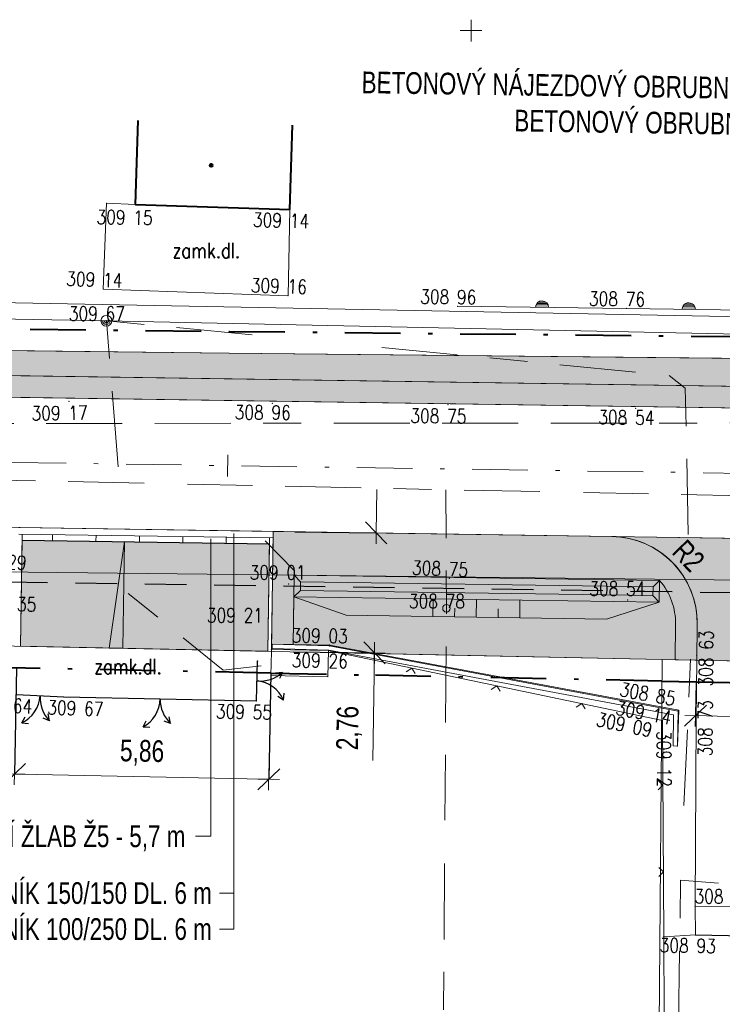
# Model space of a CAD drawing. Header units: metres. Extents: x -457068 to -456753, y -1111244 to -1111169.
# Tile 7 of 19: x -456985 to -456969, y -1111222 to -1111200. Entities that reach past the tile are written whole.
import ezdxf
from ezdxf.enums import TextEntityAlignment as Align

# ---------------------------------------------------------------- set-up
doc = ezdxf.new("R2010")
doc.units = ezdxf.units.M
doc.header["$MEASUREMENT"] = 0
for name, pattern in [('6.1622', [40, 3.5, -3, 7, -3, 3.5, 3.5, -3, 7, -3, 3.5]), ('6.2322', [40, 3.5, -3, 7, -4, 6, -3, 7, -3, 3.5]), ('6.6022', [39, 3.5, -3, 7, -6, -6, 7, -3, 3.5]), ('DGN Style 2', [6.398437, 3.839062, -2.559375]), ('DGN Style 4', [10.243898, 5.11875, -2.559375, 0.006398, -2.559375])]:
    doc.linetypes.add(name, pattern=pattern)
doc.layers.get('0').update_dxf_attribs({"lineweight": 13})
for name, color, linetype, lineweight in [('BARVY_KOMUNIKACE', 254, 'Continuous', 0), ('BARVY_KRAJNICE', 101, 'Continuous', 0), ('BARVY_OPRAVA STERK', 191, 'Continuous', 0), ('BARVY_OPRAVA_DLAZBA', 51, 'Continuous', 0), ('BARVY_VSAK', 9, 'Continuous', 0), ('BARVY_ZAREZ', 31, 'Continuous', 0), ('BUDOVY', 7, 'Continuous', 40), ('HRANICE', 7, 'Continuous', 13), ('Hranice parcel', 9, 'Continuous', 13), ('HRANICE STAVENISTE', 136, 'DGN Style 4', 40), ('HRANICE_VSTUP', 4, 'Continuous', 30), ('HRANY NAVRH', 1, 'Continuous', 13), ('HRANY_ZAREZ', 30, 'Continuous', 13), ('HRANY_ZELEN', 96, 'Continuous', 13), ('IS_CEZ_NN_NADZ', 1, 'Continuous', 0), ('IS_CEZ_NN_PODZ', 1, '6.6022', 0), ('IS_SMVAK_KANAL_SPL_TRASA', 32, '6.2322', 0), ('IS_SMVAK_VODA_TRASA', 5, '6.1622', 0), ('KOMUNIKACE', 7, 'Continuous', 13), ('KOMUNIKACE_CHODNIK', 7, 'Continuous', 13), ('KOTY', 1, 'Continuous', 13), ('KRAJNICE', 1, 'Continuous', 13), ('OBJEKTY_BETONOVE_KONSTRUKCE', 7, 'Continuous', 13), ('ODV_ZLAB', 1, 'Continuous', 30), ('OSA', 1, 'DGN Style 4', 13), ('POLOMERY', 1, 'Continuous', 13), ('POPIS OBRUB', 1, 'Continuous', 13), ('POPIS ZLABU', 1, 'Continuous', 13), ('PRIPOJKY ZLABU', 1, 'DGN Style 2', 30), ('SIT', 5, 'Continuous', 13), ('SITE_ELEKTRIKA', 7, 'Continuous', 13), ('SITE_KANALIZACE', 7, 'Continuous', 13), ('SKLONOVNIK', 1, 'Continuous', 0), ('SKRYTE_BODY', 7, 'Continuous', 0), ('SRAFY ZAREZ', 30, 'Continuous', 13), ('STANIČENÍ', 1, 'Continuous', 13), ('TEREN', 7, 'Continuous', 13), ('TEXTY_KOMUNIKACE', 7, 'Continuous', 13), ('VSAKOVACI_RYHA_POTRUBI', 32, 'DGN Style 2', 30), ('VYSKY', 34, 'Continuous', 0)]:
    doc.layers.add(name, color=color, linetype=linetype, lineweight=lineweight)
doc.styles.add('ARIAL', font='arial.ttf')
doc.styles.add('ROMANS', font='romans.shx')
doc.styles.add('Style-Arial', font='arial.ttf')
doc.styles.add('Style-Times New Roman', font='times.ttf')
doc.dimstyles.new('1 500', dxfattribs={"dimtxt": 1, "dimasz": 1, "dimexe": 0, "dimexo": 1, "dimgap": 0.5, "dimtad": 1, "dimzin": 0, "dimtxsty": 'Style-Times New Roman', "dimblk": 'KONCOVA ZNACKA KOTY_1.0', "dimcen": 0, "dimazin": 3, "dimtfac": 1, "dimtdec": 0, "dimtofl": 0, "dimtmove": 0, "dimatfit": 1, "dimldrblk": 'KONCOVA ZNACKA KOTY_1.0', "dimfxl": 0, "dimtolj": 1, "dimtzin": 0, "dimarcsym": 0})

# ---------------------------------------------------------------- blocks, each defined once
blk = doc.blocks.new('SIT')
at = {"color": 0, "linetype": 'ByBlock', "lineweight": -2}
for p, q in [((0, 1), (0, -1)), ((-1, 0), (1, 0))]:
    blk.add_line(p, q, dxfattribs=at)
blk = doc.blocks.new('SAK_PRIP')
at = {"color": 0, "linetype": 'ByBlock', "lineweight": -2}
blk.add_circle((0, 0), 0.35, dxfattribs=at)
blk = doc.blocks.new('SLOUPB')
at = {"color": 0, "linetype": 'ByBlock', "lineweight": -2}
blk.add_line((-0.5, 0), (0.5, 0), dxfattribs=at)
blk.add_circle((0, 0), 0.5, dxfattribs=at)
for radius in [0.35, 0.2]:
    blk.add_arc((0, 0), radius, 180, 0, dxfattribs=at)
blk = doc.blocks.new('BUDOVA_Z')
at = {"color": 0, "linetype": 'ByBlock', "lineweight": -2}
blk.add_circle((0, 0), 0.14, dxfattribs=at)
blk.add_point((0, 0), dxfattribs=at)
blk = doc.blocks.new('PLOTDRAT')
at = {"color": 0, "linetype": 'ByBlock', "lineweight": -2}
for q in [(0.424264, 0.424264), (0.424264, -0.424264)]:
    blk.add_line((0, 0), q, dxfattribs=at)
blk = doc.blocks.new('VJEZD')
at = {"color": 0, "linetype": 'ByBlock', "lineweight": -2}
for p, q in [((-1.014, 2.249), (-0.409, 2.057)), ((-1.014, 2.249), (-0.864, 1.632)), ((1.525, 2.613), (0.891, 2.619)), ((1.525, 2.613), (1.252, 2.04))]:
    blk.add_line(p, q, dxfattribs=at)
for centre, start, end in [((-3, 0), 0, 48.54925), ((3, 0), 119.44107, 180)]:
    blk.add_arc(centre, 3, start, end, dxfattribs=at)
blk = doc.blocks.new('PLOTKOVO')
at = {"color": 0, "linetype": 'ByBlock', "lineweight": -2}
for p, q in [((0.12, -0.588), (0.12, 0.588)), ((0.24, -0.55), (0.24, 0.55)), ((0.36, -0.48), (0.36, 0.48)), ((0.48, -0.36), (0.48, 0.36))]:
    blk.add_line(p, q, dxfattribs=at)
blk.add_arc((0, 0), 0.6, 270, 90, dxfattribs=at)
blk = doc.blocks.new('KONCOVA ZNACKA KOTY_1.0')
blk.add_line((0, 0), (-1, 0))
at = {"layer": 'KOTY'}
for p, q in [((-0.5, -0.5), (0.5, 0.5)), ((0, -0.5), (0, 0.5)), ((-0.5, 0), (0.5, 0))]:
    blk.add_line(p, q, dxfattribs=at)
blk = doc.blocks.new('*D64')
at = {"layer": 'Defpoints', "color": 0, "linetype": 'Continuous', "lineweight": 0}
for p in [(-456969.801, -1111214.507), (-456963.401, -1111214.645), (-456963.429, -1111215.922)]:
    blk.add_point(p, dxfattribs=at)
at = {"layer": 'KOTY', "color": 0, "linetype": 'ByBlock', "lineweight": -2}
for p, q in [((-456969.812, -1111215.007), (-456969.829, -1111215.785)), ((-456963.412, -1111215.145), (-456963.429, -1111215.922))]:
    blk.add_line(p, q, dxfattribs=at)
at = {"layer": 'KOTY', "color": 0, "linetype": 'Continuous'}
blk.add_line((-456969.329, -1111215.796), (-456963.929, -1111215.912), dxfattribs=at)
at = {"layer": 'KOTY', "color": 0, "linetype": 'Continuous', "xscale": 0.5, "yscale": 0.5, "zscale": 0.5}
for p, rotation in [((-456969.829, -1111215.785), 178.7705959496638), ((-456963.429, -1111215.922), 358.7705959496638)]:
    blk.add_blockref('KONCOVA ZNACKA KOTY_1.0', p, dxfattribs=dict(at, rotation=rotation))
at = {"layer": 'KOTY', "color": 7, "linetype": 'Continuous', "insert": (-456966.617, -1111215.303), "char_height": 0.5, "attachment_point": 5, "rotation": 358.7706, "style": 'ARIAL'}
blk.add_mtext('\\A1;\\H1x;\\W0.75;6,40', dxfattribs=at)
blk = doc.blocks.new('*D66')
at = {"layer": 'Defpoints', "color": 0, "linetype": 'Continuous', "lineweight": 0}
for p in [(-456985.463, -1111214.184), (-456979.603, -1111214.305), (-456979.663, -1111217.253)]:
    blk.add_point(p, dxfattribs=at)
at = {"layer": 'KOTY', "color": 0, "linetype": 'ByBlock', "lineweight": -2}
for p, q in [((-456985.473, -1111214.684), (-456985.523, -1111217.132)), ((-456979.613, -1111214.805), (-456979.663, -1111217.253))]:
    blk.add_line(p, q, dxfattribs=at)
at = {"layer": 'KOTY', "color": 0, "linetype": 'Continuous'}
blk.add_line((-456985.023, -1111217.142), (-456980.163, -1111217.242), dxfattribs=at)
at = {"layer": 'KOTY', "color": 0, "linetype": 'Continuous', "xscale": 0.5, "yscale": 0.5, "zscale": 0.5}
for p, rotation in [((-456985.523, -1111217.132), 178.8218467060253), ((-456979.663, -1111217.253), 358.8218467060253)]:
    blk.add_blockref('KONCOVA ZNACKA KOTY_1.0', p, dxfattribs=dict(at, rotation=rotation))
at = {"layer": 'KOTY', "color": 7, "linetype": 'Continuous', "insert": (-456982.582, -1111216.642), "char_height": 0.5, "attachment_point": 5, "rotation": 358.8218, "style": 'ARIAL'}
blk.add_mtext('\\A1;\\H1x;\\W0.75;5,86', dxfattribs=at)
blk = doc.blocks.new('*D68')
at = {"layer": 'Defpoints', "color": 0, "linetype": 'Continuous', "lineweight": 0}
for p in [(-456979.561, -1111211.541), (-456977.188, -1111211.576), (-456979.603, -1111214.305)]:
    blk.add_point(p, dxfattribs=at)
at = {"layer": 'KOTY', "color": 0, "linetype": 'Continuous'}
for p, q in [((-456977.181, -1111211.076), (-456977.173, -1111210.576)), ((-456977.237, -1111214.84), (-456977.266, -1111216.82))]:
    blk.add_line(p, q, dxfattribs=at)
at = {"layer": 'KOTY', "color": 0, "linetype": 'ByBlock', "lineweight": -2}
for p, q in [((-456979.062, -1111211.548), (-456977.188, -1111211.576)), ((-456979.103, -1111214.312), (-456977.229, -1111214.34))]:
    blk.add_line(p, q, dxfattribs=at)
at = {"layer": 'KOTY', "color": 0, "linetype": 'Continuous', "xscale": 0.5, "yscale": 0.5, "zscale": 0.5}
for p, rotation in [((-456977.188, -1111211.576), 269.1470496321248), ((-456977.229, -1111214.34), 89.14704963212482)]:
    blk.add_blockref('KONCOVA ZNACKA KOTY_1.0', p, dxfattribs=dict(at, rotation=rotation))
at = {"layer": 'KOTY', "color": 7, "linetype": 'Continuous', "insert": (-456977.806, -1111216.072), "char_height": 0.5, "attachment_point": 5, "rotation": 89.147, "style": 'ARIAL'}
blk.add_mtext('\\A1;\\H1x;\\W0.75;2,76', dxfattribs=at)

msp = doc.modelspace()

# ---------------------------------------------------------------- hatches: boundary and pattern name
at = {"layer": 'BARVY_KRAJNICE', "ltscale": 0.25}
for points in [[(-456966.574, -1111208.734), (-457005.317, -1111208.157), (-457005.315, -1111208.007), (-457005.283, -1111205.894), (-457004.783, -1111205.904), (-457004.81, -1111207.665), (-456967.066, -1111208.227), (-456967.045, -1111206.789), (-456966.545, -1111206.796), (-456966.572, -1111208.584)], [(-456970.289, -1111213.679, 0.184483), (-456970.656, -1111212.674), (-456970.663, -1111213.174), (-456971.88, -1111213.563), (-456977.879, -1111213.473), (-456979.084, -1111213.048), (-456979.1, -1111214.148), (-456978.263, -1111214.161), (-456977.229, -1111214.354), (-456970.6, -1111214.49), (-456970.301, -1111214.496)]]:
    msp.add_hatch(color=256, dxfattribs=at).paths.add_polyline_path(points)
at = {"layer": 'BARVY_KRAJNICE', "ltscale": 0.25, "extrusion": (0, 0, -1)}
for points in [[(456967.066, -1111208.227), (456967.045, -1111206.789), (456967.702, -1111206.779), (456967.714, -1111207.563), (456980.574, -1111207.433), (457004.281, -1111207.15), (457004.262, -1111205.914), (457004.783, -1111205.904), (457004.81, -1111207.665)], [(456970.656, -1111212.674, 0.184483), (456970.289, -1111213.679), (456970.301, -1111214.496), (456969.801, -1111214.507), (456969.789, -1111213.687, -0.414214), (456971.759, -1111211.657), (456979.561, -1111211.541), (456979.564, -1111211.691), (456979.6, -1111214.14), (456979.1, -1111214.148), (456979.084, -1111213.048), (456979.076, -1111212.548)]]:
    msp.add_hatch(color=256, dxfattribs=at).paths.add_polyline_path(points)
at = {"layer": 'BARVY_OPRAVA STERK', "ltscale": 0.25}
msp.add_hatch(color=256, dxfattribs=at).paths.add_polyline_path([(-456969.789, -1111213.687), (-456969.801, -1111214.507), (-456964.6, -1111214.62), (-456963.401, -1111214.645), (-456963.389, -1111213.782, -0.414214), (-456961.359, -1111211.812), (-456971.759, -1111211.657, -0.414214)])
at = {"layer": 'BARVY_OPRAVA_DLAZBA', "ltscale": 0.25}
msp.add_hatch(color=256, dxfattribs=at).paths.add_polyline_path([(-456979.683, -1111214.303), (-456985.383, -1111214.186), (-456985.346, -1111211.74), (-456979.646, -1111211.825)])
at = {"layer": 'BARVY_VSAK', "ltscale": 0.25}
for points in [[(-456979.084, -1111213.048), (-456979.076, -1111212.548), (-456978.929, -1111212.701), (-456978.932, -1111212.9)], [(-456970.808, -1111212.821), (-456978.929, -1111212.701), (-456979.076, -1111212.548), (-456970.656, -1111212.674)], [(-456970.811, -1111213.021), (-456978.932, -1111212.9), (-456978.929, -1111212.701), (-456970.808, -1111212.821)], [(-456970.663, -1111213.174), (-456970.811, -1111213.021), (-456970.808, -1111212.821), (-456970.656, -1111212.674)], [(-456970.663, -1111213.174), (-456979.084, -1111213.048), (-456978.932, -1111212.9), (-456970.811, -1111213.021)]]:
    msp.add_hatch(color=256, dxfattribs=at).paths.add_polyline_path(points)
at = {"layer": 'BARVY_ZAREZ', "ltscale": 0.25}
msp.add_hatch(color=256, dxfattribs=at).paths.add_polyline_path([(-456971.88, -1111213.563), (-456977.879, -1111213.473), (-456979.084, -1111213.048), (-456970.663, -1111213.174)])
at = {"layer": 'SKLONOVNIK', "ltscale": 0.25}
msp.add_hatch(color=256, dxfattribs=at).paths.add_polyline_path([(-456983.027, -1111214.234), (-456983.341, -1111214.228), (-456982.991, -1111211.775)])

# ---------------------------------------------------------------- linework, layer by layer
at = {"layer": 'BARVY_KOMUNIKACE', "ltscale": 0.25, "flags": 128}
for points in [[(-456947.237, -1111209.022), (-456954.943, -1111208.907), (-456966.574, -1111208.734), (-457005.317, -1111208.157), (-457011.093, -1111208.071), (-457046.085, -1111207.55)], [(-457027.183, -1111210.832), (-457017.942, -1111210.97), (-456985.422, -1111211.454), (-456979.561, -1111211.541), (-456971.759, -1111211.657), (-456961.359, -1111211.812), (-456953.33, -1111211.931)]]:
    msp.add_lwpolyline(points, dxfattribs=at)
at = {"layer": 'BARVY_KRAJNICE', "ltscale": 0.25, "flags": 128}
for points in [[(-457005.317, -1111208.157), (-456966.574, -1111208.734), (-456966.572, -1111208.584), (-456966.545, -1111206.796), (-456967.045, -1111206.789), (-456967.066, -1111208.227), (-457004.81, -1111207.665), (-457004.783, -1111205.904), (-457005.283, -1111205.894), (-457005.315, -1111208.007)], [(-456967.702, -1111206.779), (-456967.714, -1111207.563), (-456980.574, -1111207.433), (-457004.281, -1111207.15), (-457004.262, -1111205.914), (-457004.783, -1111205.904), (-457004.81, -1111207.665), (-456967.066, -1111208.227), (-456967.045, -1111206.789)]]:
    msp.add_lwpolyline(points, close=True, dxfattribs=at)
for points in [[(-456970.656, -1111212.674, -0.184483), (-456970.289, -1111213.679), (-456970.301, -1111214.496), (-456969.801, -1111214.507), (-456969.789, -1111213.687, 0.414214), (-456971.759, -1111211.657), (-456979.561, -1111211.541), (-456979.564, -1111211.691), (-456979.6, -1111214.14), (-456979.1, -1111214.148), (-456979.084, -1111213.048), (-456979.076, -1111212.548)], [(-456970.289, -1111213.679, 0.184483), (-456970.656, -1111212.674), (-456970.663, -1111213.174), (-456971.88, -1111213.563), (-456977.879, -1111213.473), (-456979.084, -1111213.048), (-456979.1, -1111214.148), (-456978.263, -1111214.161), (-456977.229, -1111214.354), (-456970.6, -1111214.49), (-456970.301, -1111214.496)]]:
    msp.add_lwpolyline(points, format="xyb", close=True, dxfattribs=at)
at = {"layer": 'BARVY_OPRAVA STERK', "ltscale": 0.25, "flags": 128}
msp.add_lwpolyline([(-456969.789, -1111213.687), (-456969.801, -1111214.507), (-456964.6, -1111214.62), (-456963.401, -1111214.645), (-456963.389, -1111213.782, -0.414214), (-456961.359, -1111211.812), (-456971.759, -1111211.657, -0.414214)], format="xyb", close=True, dxfattribs=at)
at = {"layer": 'BARVY_OPRAVA_DLAZBA', "ltscale": 0.25, "flags": 128}
msp.add_lwpolyline([(-456985.346, -1111211.74), (-456985.383, -1111214.186), (-456979.683, -1111214.303), (-456979.646, -1111211.825)], close=True, dxfattribs=at)
at = {"layer": 'BARVY_VSAK', "ltscale": 0.25, "flags": 128}
for points in [[(-456979.076, -1111212.548), (-456979.084, -1111213.048), (-456978.932, -1111212.9), (-456978.929, -1111212.701)], [(-456970.656, -1111212.674), (-456979.076, -1111212.548), (-456978.929, -1111212.701), (-456970.808, -1111212.821)], [(-456970.808, -1111212.821), (-456978.929, -1111212.701), (-456978.932, -1111212.9), (-456970.811, -1111213.021)], [(-456970.663, -1111213.174), (-456970.656, -1111212.674), (-456970.808, -1111212.821), (-456970.811, -1111213.021)], [(-456970.811, -1111213.021), (-456978.932, -1111212.9), (-456979.084, -1111213.048), (-456970.663, -1111213.174)]]:
    msp.add_lwpolyline(points, close=True, dxfattribs=at)
at = {"layer": 'BARVY_ZAREZ', "ltscale": 0.25, "flags": 128}
msp.add_lwpolyline([(-456971.88, -1111213.563), (-456970.663, -1111213.174), (-456979.084, -1111213.048), (-456977.879, -1111213.473)], close=True, dxfattribs=at)
at = {"layer": 'BUDOVY', "ltscale": 0.25}
for p, q in [((-456982.734, -1111204.012), (-456982.675, -1111202.074)), ((-456979.174, -1111204.121), (-456979.115, -1111202.183)), ((-456982.734, -1111204.012), (-456979.174, -1111204.121))]:
    msp.add_line(p, q, dxfattribs=at)
at = {"layer": 'HRANICE', "ltscale": 0.25}
for p, q in [((-456975.31, -1111206.354), (-456971.422, -1111206.401)), ((-456971.422, -1111206.401), (-456966.544, -1111206.475)), ((-456978.286, -1111214.288), (-456978.229, -1111214.303)), ((-456978.229, -1111214.303), (-456970.591, -1111215.895)), ((-456970.591, -1111215.895), (-456970.56, -1111220.879)), ((-456970.56, -1111220.879), (-456969.83, -1111220.839)), ((-456970.56, -1111220.879), (-456970.552, -1111222.683))]:
    msp.add_line(p, q, dxfattribs=at)
at = {"layer": 'Hranice parcel', "ltscale": 0.25}
for p, q in [((-456995.18, -1111206.09), (-456945.18, -1111207.05)), ((-457066.365, -1111211.57), (-456837.84, -1111214.13)), ((-457005.61, -1111213.77), (-456970.6, -1111214.49)), ((-456970.809, -1111242.314), (-456970.6, -1111214.49)), ((-456970.6, -1111214.49), (-456964.6, -1111214.62))]:
    msp.add_line(p, q, dxfattribs=at)
at = {"layer": 'HRANICE STAVENISTE', "ltscale": 0.25}
for p, q in [((-457003.773, -1111206.656), (-456980.568, -1111206.933)), ((-456980.569, -1111206.933), (-456968.206, -1111207.058)), ((-456979.613, -1111214.805), (-456987.016, -1111214.653)), ((-456979.613, -1111214.805), (-456977.24, -1111214.854)), ((-456970.61, -1111214.99), (-456977.24, -1111214.854)), ((-456970.61, -1111214.99), (-456969.812, -1111215.007)), ((-456969.812, -1111215.007), (-456961.081, -1111215.196))]:
    msp.add_line(p, q, dxfattribs=at)
at = {"layer": 'HRANICE_VSTUP', "ltscale": 0.25}
for p, q in [((-456979.947, -1111215.445), (-456979.922, -1111214.525)), ((-456985.477, -1111215.299), (-456984.389, -1111215.353)), ((-456984.389, -1111215.353), (-456979.947, -1111215.445)), ((-456969.83, -1111220.839), (-456966.756, -1111220.896))]:
    msp.add_line(p, q, dxfattribs=at)
at = {"layer": 'HRANY NAVRH', "ltscale": 0.25}
for p, q in [((-457051.971, -1111207.463), (-456850.594, -1111210.461)), ((-457046.628, -1111210.542), (-456850.638, -1111213.46)), ((-456985.424, -1111211.604), (-456979.564, -1111211.691)), ((-456985.383, -1111214.186), (-456985.344, -1111211.605)), ((-456979.603, -1111214.305), (-456979.561, -1111211.541)), ((-456979.683, -1111214.303), (-456979.644, -1111211.69)), ((-456969.801, -1111214.507), (-456969.789, -1111213.687)), ((-456979.603, -1111214.305), (-456985.463, -1111214.184)), ((-456969.801, -1111214.507), (-456964.6, -1111214.62))]:
    msp.add_line(p, q, dxfattribs=at)
msp.add_arc((-456971.789, -1111213.657), 2, 359.147, 89.147, dxfattribs=at)
at = {"layer": 'HRANY_ZAREZ', "ltscale": 0.25}
for p, q in [((-456977.879, -1111213.473), (-456979.084, -1111213.048)), ((-456971.88, -1111213.563), (-456970.663, -1111213.174)), ((-456977.879, -1111213.473), (-456971.88, -1111213.563))]:
    msp.add_line(p, q, dxfattribs=at)
at = {"layer": 'HRANY_ZELEN', "ltscale": 0.25}
for p, q in [((-457004.281, -1111207.15), (-456980.574, -1111207.433)), ((-456980.574, -1111207.433), (-456967.714, -1111207.563)), ((-456978.263, -1111214.161), (-456979.1, -1111214.148)), ((-456977.229, -1111214.354), (-456978.263, -1111214.161)), ((-456970.6, -1111214.49), (-456977.229, -1111214.354)), ((-456970.301, -1111214.496), (-456970.6, -1111214.49))]:
    msp.add_line(p, q, dxfattribs=at)
at = {"layer": 'IS_CEZ_NN_NADZ', "ltscale": 0.25}
for points in [[(-456983.405, -1111206.686), (-457019.851, -1111206.021)], [(-456947.682, -1111207.441), (-456983.405, -1111206.686)]]:
    msp.add_lwpolyline(points, dxfattribs=at)
at = {"layer": 'IS_CEZ_NN_PODZ', "ltscale": 0.25}
for points in [[(-456983.405, -1111206.686), (-456982.9, -1111212.97), (-456980.71, -1111214.74), (-456979.13, -1111214.56)], [(-456983.405, -1111206.686), (-456970.437, -1111207.945), (-456970.064, -1111208.241), (-456969.943, -1111214.486), (-456970.173, -1111219.58)], [(-456970.173, -1111219.58), (-456970.331, -1111230.658), (-456970.478, -1111242.314)], [(-456970.173, -1111219.58), (-456965.167, -1111219.934), (-456964.458, -1111219.954)]]:
    msp.add_lwpolyline(points, dxfattribs=at)
at = {"layer": 'IS_SMVAK_KANAL_SPL_TRASA', "ltscale": 0.25}
for p, q in [((-456985.91, -1111210.36), (-456936.28, -1111211.41)), ((-456975.57, -1111213.32), (-456975.579, -1111210.579))]:
    msp.add_line(p, q, dxfattribs=at)
msp.add_lwpolyline([(-456980.937, -1111231.629), (-456975.697, -1111231.69), (-456975.57, -1111213.32)], dxfattribs=at)
at = {"layer": 'IS_SMVAK_VODA_TRASA', "ltscale": 0.25}
msp.add_lwpolyline([(-456950.664, -1111209.056), (-456951.54, -1111209.03), (-456994.26, -1111209.06), (-457021.48, -1111207.69), (-457051.51, -1111207.08), (-457066.365, -1111206.784)], dxfattribs=at)
at = {"layer": 'KOMUNIKACE', "ltscale": 0.25}
for p, q in [((-456969.816, -1111215.855), (-456969.801, -1111214.507)), ((-456969.801, -1111214.507), (-456969.8, -1111214.407)), ((-456969.816, -1111215.855), (-456969.839, -1111220.173)), ((-456969.839, -1111220.173), (-456966.478, -1111220.193))]:
    msp.add_line(p, q, dxfattribs=at)
at = {"layer": 'KOMUNIKACE_CHODNIK', "ltscale": 0.25}
for p, q in [((-456983.4, -1111203.98), (-456983.478, -1111205.958)), ((-456983.4, -1111203.98), (-456982.734, -1111204.012)), ((-456979.219, -1111206.109), (-456979.174, -1111204.121)), ((-456983.478, -1111205.958), (-456979.219, -1111206.109)), ((-456969.839, -1111220.173), (-456969.83, -1111220.839))]:
    msp.add_line(p, q, dxfattribs=at)
at = {"layer": 'KRAJNICE', "ltscale": 0.25}
for p, q in [((-457004.81, -1111207.665), (-456967.066, -1111208.227)), ((-456979.1, -1111214.148), (-456979.076, -1111212.548)), ((-456979.076, -1111212.548), (-456970.656, -1111212.674)), ((-456970.656, -1111212.674), (-456970.663, -1111213.174)), ((-456979.084, -1111213.048), (-456970.663, -1111213.174)), ((-456970.301, -1111214.496), (-456970.289, -1111213.679)), ((-456979.1, -1111214.148), (-456979.6, -1111214.14)), ((-456970.301, -1111214.496), (-456969.801, -1111214.507))]:
    msp.add_line(p, q, dxfattribs=at)
at = {"layer": 'KRAJNICE', "lineweight": 0, "ltscale": 0.25}
for p, q in [((-456978.929, -1111212.701), (-456979.076, -1111212.548)), ((-456978.932, -1111212.9), (-456978.929, -1111212.701)), ((-456978.929, -1111212.701), (-456970.808, -1111212.821)), ((-456970.808, -1111212.821), (-456970.656, -1111212.674)), ((-456978.932, -1111212.9), (-456979.084, -1111213.048)), ((-456978.932, -1111212.9), (-456970.811, -1111213.021)), ((-456970.808, -1111212.821), (-456970.811, -1111213.021)), ((-456970.811, -1111213.021), (-456970.663, -1111213.174))]:
    msp.add_line(p, q, dxfattribs=at)
at = {"layer": 'KRAJNICE', "ltscale": 0.25}
msp.add_arc((-456971.789, -1111213.657), 1.5, 359.147, 40.9574, dxfattribs=at)
at = {"layer": 'OBJEKTY_BETONOVE_KONSTRUKCE', "ltscale": 0.25}
for p, q in [((-456979.584, -1111214.14), (-456979.587, -1111214.24)), ((-456979.584, -1111214.14), (-456978.268, -1111214.18)), ((-456979.614, -1111214.862), (-456979.603, -1111214.305)), ((-456979.603, -1111214.305), (-456979.602, -1111214.262)), ((-456979.602, -1111214.262), (-456978.286, -1111214.288)), ((-456979.587, -1111214.24), (-456978.279, -1111214.28)), ((-456978.286, -1111214.288), (-456978.298, -1111214.888)), ((-456978.279, -1111214.28), (-456970.334, -1111215.765)), ((-456978.268, -1111214.18), (-456970.232, -1111215.682)), ((-456979.614, -1111214.862), (-456978.298, -1111214.888)), ((-456970.232, -1111215.682), (-456970.248, -1111216.487)), ((-456970.334, -1111215.765), (-456970.348, -1111216.485)), ((-456970.348, -1111216.485), (-456970.248, -1111216.487))]:
    msp.add_line(p, q, dxfattribs=at)
at = {"layer": 'ODV_ZLAB', "lineweight": 0, "ltscale": 0.25}
for p, q in [((-456984.645, -1111211.75), (-456984.643, -1111211.615)), ((-456983.645, -1111211.765), (-456983.643, -1111211.63)), ((-456982.645, -1111211.78), (-456982.643, -1111211.645)), ((-456981.646, -1111211.795), (-456981.643, -1111211.66)), ((-456980.646, -1111211.81), (-456980.644, -1111211.675))]:
    msp.add_line(p, q, dxfattribs=at)
at = {"layer": 'ODV_ZLAB', "ltscale": 0.25}
msp.add_line((-456985.346, -1111211.74), (-456979.646, -1111211.825), dxfattribs=at)
at = {"layer": 'OSA', "ltscale": 0.25}
msp.add_line((-457057.406, -1111208.882), (-456850.616, -1111211.961), dxfattribs=at)
at = {"layer": 'POPIS OBRUB'}
for p, q in [((-456980.465, -1111220.703), (-456980.465, -1111211.589)), ((-456980.797, -1111219.873), (-456980.465, -1111219.873)), ((-456980.797, -1111220.703), (-456980.465, -1111220.703))]:
    msp.add_line(p, q, dxfattribs=at)
at = {"layer": 'POPIS ZLABU', "ltscale": 0.25}
for q in [(-456980.995, -1111211.715), (-456981.352, -1111218.566)]:
    msp.add_line((-456980.995, -1111218.566), q, dxfattribs=at)
at = {"layer": 'PRIPOJKY ZLABU', "ltscale": 0.25}
msp.add_line((-456979.745, -1111211.756), (-456978.728, -1111212.804), dxfattribs=at)
at = {"layer": 'SKLONOVNIK', "ltscale": 0.25, "flags": 128}
msp.add_lwpolyline([(-456982.991, -1111211.775), (-456983.341, -1111214.228), (-456983.027, -1111214.234)], close=True, dxfattribs=at)
at = {"layer": 'SKRYTE_BODY', "ltscale": 0.25}
for p in [(-456983.4, -1111203.98), (-456983.4, -1111203.98), (-456982.734, -1111204.012), (-456982.734, -1111204.012), (-456979.174, -1111204.121), (-456979.174, -1111204.121), (-456983.478, -1111205.958), (-456979.219, -1111206.109), (-456979.219, -1111206.109), (-456975.31, -1111206.354), (-456971.422, -1111206.401), (-456983.405, -1111206.686), (-456983.405, -1111206.686), (-456984.267, -1111208.547), (-456979.581, -1111208.589), (-456975.531, -1111208.622), (-456971.207, -1111208.705), (-456979.201, -1111212.749), (-456979.201, -1111212.749), (-456975.505, -1111212.623), (-456971.396, -1111213.12), (-456971.396, -1111213.12), (-456980.186, -1111213.637), (-456980.186, -1111213.637), (-456980.186, -1111213.637), (-456979.584, -1111214.14), (-456979.584, -1111214.14), (-456979.602, -1111214.262), (-456979.602, -1111214.262), (-456978.286, -1111214.288), (-456978.286, -1111214.288), (-456978.268, -1111214.18), (-456978.268, -1111214.18), (-456978.263, -1111214.161), (-456978.263, -1111214.161), (-456978.229, -1111214.303), (-456978.229, -1111214.303), (-456979.922, -1111214.525), (-456969.8, -1111214.407), (-456969.8, -1111214.407), (-456984.389, -1111215.353), (-456979.947, -1111215.445), (-456970.232, -1111215.682), (-456970.216, -1111215.661), (-456970.216, -1111215.661), (-456970.591, -1111215.895), (-456970.591, -1111215.895), (-456969.816, -1111215.855), (-456969.816, -1111215.855), (-456970.248, -1111216.487), (-456970.248, -1111216.487), (-456969.839, -1111220.173), (-456969.839, -1111220.173), (-456970.56, -1111220.879), (-456969.83, -1111220.839), (-456969.83, -1111220.839)]:
    msp.add_point(p, dxfattribs=at)
at = {"layer": 'SRAFY ZAREZ', "ltscale": 0.25}
for p, q in [((-456975.88, -1111213.503), (-456975.873, -1111213.096)), ((-456974.88, -1111213.518), (-456974.874, -1111213.111)), ((-456973.88, -1111213.533), (-456973.874, -1111213.126)), ((-456975.38, -1111213.51), (-456975.377, -1111213.307)), ((-456974.38, -1111213.525), (-456974.377, -1111213.322))]:
    msp.add_line(p, q, dxfattribs=at)
at = {"layer": 'STANIČENÍ', "flags": 128}
msp.add_lwpolyline([(-456980.617, -1111210.275), (-456980.609, -1111209.775)], dxfattribs=at)
at = {"layer": 'TEREN', "ltscale": 0.25}
for p, q in [((-456979.584, -1111214.14), (-456978.263, -1111214.161)), ((-456978.263, -1111214.161), (-456970.216, -1111215.661)), ((-456970.248, -1111216.487), (-456970.216, -1111215.661))]:
    msp.add_line(p, q, dxfattribs=at)
at = {"layer": 'VSAKOVACI_RYHA_POTRUBI', "ltscale": 0.25}
msp.add_line((-457046.497, -1111211.795), (-456850.657, -1111214.71), dxfattribs=at)

# ---------------------------------------------------------------- block references
at = {"layer": 'BUDOVY', "ltscale": 0.25, "xscale": 0.25, "yscale": 0.25, "zscale": 0.25}
msp.add_blockref('BUDOVA_Z', (-456980.991, -1111203.109), dxfattribs=at)
at = {"layer": 'HRANICE', "ltscale": 0.25, "xscale": 0.25, "yscale": 0.25, "zscale": 0.25}
for name, p, rotation in [('PLOTKOVO', (-456973.366, -1111206.377), 89.30741500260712), ('PLOTKOVO', (-456969.983, -1111206.423), 89.13088099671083), ('PLOTDRAT', (-456976.368, -1111214.691), 258.2263191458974), ('PLOTDRAT', (-456974.41, -1111215.099), 258.2263191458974), ('PLOTDRAT', (-456972.452, -1111215.507), 258.2263191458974), ('PLOTDRAT', (-456970.582, -1111217.387), 180.3563696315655), ('PLOTDRAT', (-456970.569, -1111219.387), 180.3563696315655)]:
    msp.add_blockref(name, p, dxfattribs=dict(at, rotation=rotation))
at = {"layer": 'HRANICE_VSTUP', "ltscale": 0.25, "xscale": 0.25, "yscale": 0.25, "zscale": 0.25}
for p, rotation in [((-456979.934, -1111214.985), 264.3872027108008), ((-456984.933, -1111215.326), 176.4441169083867), ((-456982.168, -1111215.399), 179.0880333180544)]:
    msp.add_blockref('VJEZD', p, dxfattribs=dict(at, rotation=rotation))
at = {"layer": 'SIT', "ltscale": 0.25, "xscale": 0.25, "yscale": 0.25, "zscale": 0.25}
msp.add_blockref('SIT', (-456975, -1111200), dxfattribs=at)
at = {"layer": 'SITE_ELEKTRIKA', "ltscale": 0.25, "xscale": 0.25, "yscale": 0.25, "zscale": 0.25}
msp.add_blockref('SLOUPB', (-456983.405, -1111206.686), dxfattribs=at)
msp.add_blockref('SLOUPB', (-456983.405, -1111206.686), dxfattribs=at)
at = {"layer": 'SITE_KANALIZACE', "ltscale": 0.25, "xscale": 0.25, "yscale": 0.25, "zscale": 0.25}
msp.add_blockref('SAK_PRIP', (-456975.568, -1111213.31), dxfattribs=at)

# ---------------------------------------------------------------- texts
at = {"layer": 'POLOMERY', "linetype": 'Continuous', "style": 'Style-Arial', "width": 0.74}
msp.add_text('R2', height=0.5, rotation=314.147, dxfattribs=at).set_placement((-456970.22, -1111211.864), align=Align.MIDDLE_LEFT)
at = {"layer": 'POPIS OBRUB', "style": 'Style-Arial', "width": 0.74}
for s, rotation, p in [('BETONOVÝ NÁJEZDOVÝ OBRUBNÍK 150/150 DL. 12 m', 359.147, (-456964.312, -1111201.389)), ('BETONOVÝ OBRUBNÍK 100/250 DL. 4 m', 359.147, (-456964.324, -1111202.218)), ('BETONOVÝ NÁJEZDOVÝ OBRUBNÍK 150/150 DL. 6 m', 0, (-456980.975, -1111219.873)), ('BETONOVÝ OBRUBNÍK 100/250 DL. 6 m', 0, (-456980.975, -1111220.703))]:
    msp.add_text(s, height=0.5, rotation=rotation, dxfattribs=at).set_placement(p, align=Align.MIDDLE_RIGHT)
at = {"layer": 'POPIS ZLABU', "style": 'Style-Arial', "width": 0.74}
msp.add_text('LINIOVÝ ODVODŇOVACÍ ŽLAB Ž5 - 5,7 m', height=0.5, rotation=0, dxfattribs=at).set_placement((-456981.584, -1111218.566), align=Align.MIDDLE_RIGHT)
at = {"layer": 'TEXTY_KOMUNIKACE', "style": 'ROMANS', "width": 0.8}
for p in [(-456981.1, -1111205.243), (-456982.905, -1111214.827)]:
    msp.add_text('zamk.dl.', height=0.35, dxfattribs=at).set_placement(p, align=Align.CENTER)
at = {"layer": 'VYSKY', "style": 'ROMANS', "width": 0.8}
for s, rotation, p in [('309 15 ', 358.9081, (-456982.899, -1111204.471)), ('309 14 ', 358.2463, (-456979.296, -1111204.542)), ('309 14 ', 357.9695, (-456983.6, -1111205.904)), ('309 16 ', 357.9695, (-456979.347, -1111206.054)), ('308 96 ', 359.3074, (-456975.439, -1111206.302)), ('308 76 ', 359.2191, (-456971.551, -1111206.349)), ('309 17 ', 0.7227, (-456984.392, -1111208.974)), ('308 96 ', 359.5098, (-456979.714, -1111208.963)), ('308 75 ', 359.2167, (-456975.667, -1111209.045)), ('308 54 ', 359.3988, (-456971.335, -1111209.079)), ('309 29 ', 356.0937, (-456985.812, -1111212.395)), ('309 01 ', 359.894, (-456979.368, -1111212.649)), ('308 75 ', 357.5279, (-456975.633, -1111212.567)), ('309 35 ', 358.0874, (-456985.581, -1111213.374)), ('309 03 ', 359.0892, (-456978.402, -1111214.108)), ('308 63 ', 89.3669, (-456969.423, -1111214.38)), ('309 26 ', 358.8682, (-456978.401, -1111214.682)), ('308 85 ', 349.441, (-456970.873, -1111215.463)), ('309 64 ', 357.1586, (-456985.679, -1111215.713)), ('309 67 ', 357.9861, (-456984.035, -1111215.781)), ('309 14 ', 349.4131, (-456970.965, -1111215.895)), ('308 73 ', 89.6948, (-456969.442, -1111215.987)), ('309 55 ', 358.8135, (-456980.149, -1111215.863)), ('309 09 ', 348.2263, (-456971.415, -1111216.172)), ('309 12 ', 270.3564, (-456970.717, -1111216.874)), ('308 91 ', 359.6591, (-456969.118, -1111220.114)), ('308 93 ', 358.9377, (-456969.921, -1111221.248))]:
    msp.add_text(s, height=0.325, rotation=rotation, dxfattribs=at).set_placement(p, align=Align.CENTER)
for s, p in [('309 67 ', (-456983.535, -1111206.686)), ('308 54 ', (-456971.542, -1111213.023)), ('308 78 ', (-456975.698, -1111213.31)), ('309 21 ', (-456980.353, -1111213.637))]:
    msp.add_text(s, height=0.325, dxfattribs=at).set_placement(p, align=Align.CENTER)

# ---------------------------------------------------------------- dimensions: what is measured, and where the dimension line sits
at = {"layer": 'KOTY', "linetype": 'Continuous'}
dim = msp.add_linear_dim(base=(-456977.188, -1111211.576), p1=(-456979.603, -1111214.305), p2=(-456979.561, -1111211.541), angle=89.147, text='\\H1x;\\W0.75;<>', dimstyle='1 500', override={"dimscale": 0, "dimtxt": 0.5, "dimasz": 0.5, "dimexo": 0.5, "dimgap": 0.25, "dimtxsty": 'ARIAL', "dimclrt": 7, "dimtdec": 2, "dimlwd": 65535}, dxfattribs=at)
dim.commit()
dim.dimension.update_dxf_attribs({"geometry": '*D68', "text_midpoint": (-456977.255, -1111216.08), "dimtype": 160})
for base, p1, p2, angle, picture, middle in [((-456979.663, -1111217.253), (-456985.463, -1111214.184), (-456979.603, -1111214.305), 358.8218, '*D66', (-456982.582, -1111216.642)), ((-456963.429, -1111215.922), (-456969.801, -1111214.507), (-456963.401, -1111214.645), 358.7706, '*D64', (-456966.617, -1111215.303))]:
    dim = msp.add_linear_dim(base=base, p1=p1, p2=p2, angle=angle, text='\\H1x;\\W0.75;<>', dimstyle='1 500', override={"dimscale": 0, "dimtxt": 0.5, "dimasz": 0.5, "dimexo": 0.5, "dimgap": 0.25, "dimtxsty": 'ARIAL', "dimclrt": 7, "dimtdec": 2, "dimlwd": 65535}, dxfattribs=at)
    dim.commit()
    dim.dimension.update_dxf_attribs({"geometry": picture, "text_midpoint": middle})

doc.saveas('drawing.dxf')
